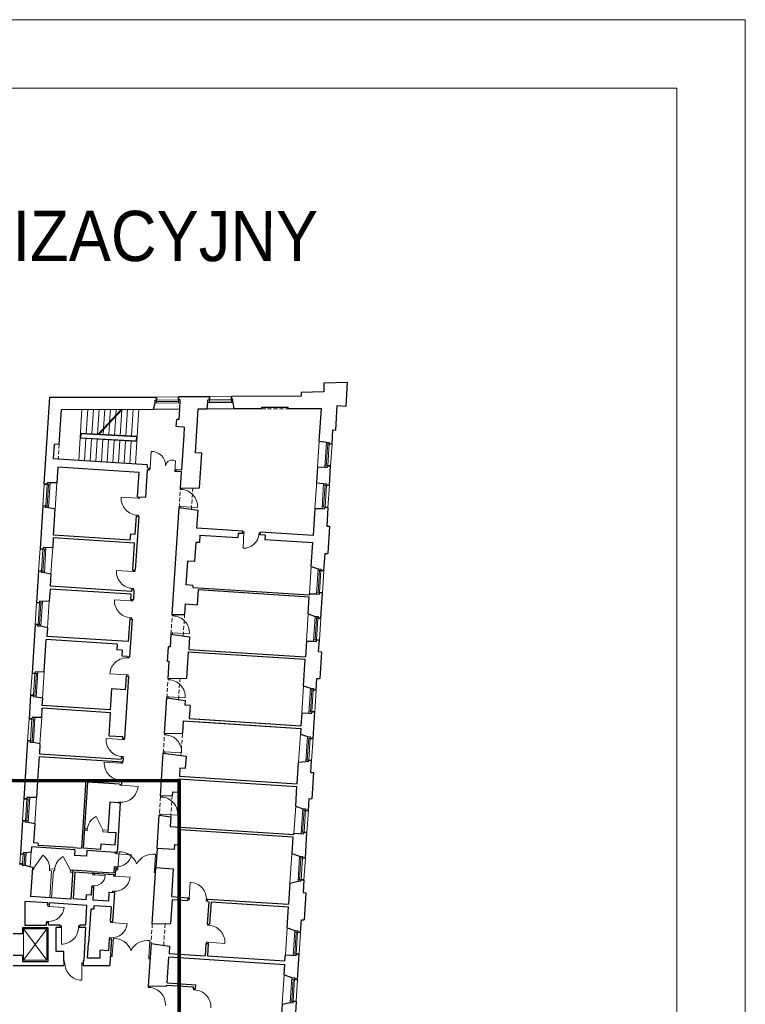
# Model space of a CAD drawing. Header units: centimetres. Extents: x 690840 to 714026, y 27673 to 40762.
# Tile 120 of 162: x 709724 to 709910, y 34511 to 34762. Entities that reach past the tile are written whole.
import ezdxf

# ---------------------------------------------------------------- set-up
doc = ezdxf.new("R2010")
doc.units = ezdxf.units.CM
doc.linetypes.add('DASHED', pattern=[19.05, 12.7, -6.35])
for name, color, linetype, lineweight in [('Drzwi i okna', 51, 'Continuous', 9), ('Opis', 102, 'Continuous', 9), ('Przekrojowa', 253, 'Continuous', 25), ('Ramka', 255, 'Continuous', 9), ('S3_obrys zakresu', 1, 'Continuous', 5), ('Widokowa', 140, 'Continuous', 9)]:
    doc.layers.add(name, color=color, linetype=linetype, lineweight=lineweight)
doc.layers.add('Obrys powierzchni', color=50, linetype='Continuous', lineweight=9, plot=False)
doc.styles.add('ARIELCE', font='arial.ttf', dxfattribs={"width": 0.9})

# ---------------------------------------------------------------- blocks, each defined once
blk = doc.blocks.new('zw$2918')
at = {"layer": 'Drzwi i okna', "color": 0}
for p, q in [((3569.7, -430.1), (3574.6, -344.7)), ((3695.7, -447.3), (3698.8, -392.9)), ((3569.1, -439.1), (3562.6, -438.7)), ((3569.7, -430.1), (3563.1, -429.7)), ((3569.7, -430.1), (3569.1, -439.1)), ((3696.2, -438.3), (3695.7, -447.3)), ((3695.7, -447.3), (3702.3, -447.7)), ((3696.2, -438.3), (3702.8, -438.7)), ((3723.9, -538.3), (3724.4, -531.7)), ((3732.9, -538.9), (3723.9, -538.3)), ((3731.9, -538.8), (3732.4, -531.6)), ((3731.9, -538.8), (3731.9, -538.8)), ((3507.5, -583.5), (3422.1, -578)), ((3506.5, -583.4), (3515.4, -584)), ((3507.9, -576.5), (3507.5, -583.5)), ((3515.4, -584), (3515.9, -576.8)), ((3718.3, -625), (3717.9, -631.5)), ((3727.3, -625.6), (3718.3, -625)), ((3725.9, -632.7), (3726.3, -625.6)), ((3726.3, -625.6), (3811.7, -631)), ((3500.9, -670.1), (3509.9, -670.7)), ((3501.9, -670.2), (3501.5, -676.2)), ((3509.9, -670.7), (3509.5, -676.4)), ((4042.2, -762.9), (4048.6, -763.3)), ((4049.1, -755.3), (4042.6, -754.9)), ((4048.9, -758.8), (4044, -838.7)), ((4048.6, -764.3), (4049.1, -755.3)), ((4125.3, -769), (4125.9, -760)), ((4125.4, -768), (4132, -768.4)), ((4125.9, -760), (4132.5, -760.4)), ((3483.3, -957.6), (3398, -952.1)), ((3483.8, -950.6), (3483.3, -957.6)), ((3491.3, -958.1), (3491.8, -950.9)), ((3482.3, -957.6), (3491.3, -958.1)), ((3476.7, -1044.3), (3485.7, -1044.9)), ((3477.7, -1044.3), (3477.3, -1050.3)), ((3485.7, -1044.9), (3485.3, -1050.6)), ((3473.5, -1107.4), (3388.1, -1101.9)), ((3473.9, -1100.4), (3473.5, -1107.4)), ((3481.4, -1107.9), (3481.9, -1100.7)), ((3472.5, -1107.3), (3481.4, -1107.9)), ((3466.9, -1194), (3475.9, -1194.6)), ((3467.9, -1194.1), (3467.5, -1200.1)), ((3475.9, -1194.6), (3475.5, -1200.3)), ((3682.3, -1184), (3682.7, -1177.4)), ((3691.2, -1184.6), (3682.3, -1184)), ((3690.2, -1184.5), (3690.7, -1177.3)), ((3690.2, -1184.5), (3690.2, -1184.5)), ((3676.7, -1270.7), (3676.3, -1277.2)), ((3685.7, -1271.3), (3676.7, -1270.7)), ((3684.2, -1278.3), (3684.7, -1271.2)), ((3684.7, -1271.2), (3770, -1276.7)), ((3454.2, -1398.8), (3463.2, -1399.3)), ((3455.2, -1398.8), (3455.6, -1392.8)), ((3463.2, -1399.3), (3463.6, -1393.3)), ((3449.9, -1485.6), (3364.5, -1480.3)), ((3448.9, -1485.5), (3457.8, -1486.1)), ((3449.4, -1492.6), (3449.9, -1485.6)), ((3457.8, -1486.1), (3457.4, -1493.1)), ((3661.2, -1510.3), (3661.7, -1503.7)), ((3669.2, -1510.8), (3669.6, -1504.2)), ((3669.6, -1504.2), (3669.6, -1504.2)), ((3670.2, -1510.9), (3661.2, -1510.3)), ((3669.2, -1510.8), (3669.2, -1510.8)), ((3655.6, -1597), (3655.2, -1603.5)), ((3664.6, -1597.6), (3655.6, -1597)), ((3663.2, -1604), (3663.6, -1597.5)), ((3663.6, -1597.5), (3748.9, -1603)), ((3430.5, -1809), (3430.1, -1816)), ((3438.1, -1816.6), (3438.5, -1809.5)), ((3642.9, -1791.7), (3643.5, -1785.1)), ((3651.9, -1792.3), (3642.9, -1791.7)), ((3650.9, -1792.2), (3651.4, -1785)), ((3650.9, -1792.2), (3650.9, -1792.2)), ((3651.3, -1785.6), (3651.3, -1785.6)), ((3430.1, -1816), (3344.8, -1810.6)), ((3429.1, -1816), (3438.1, -1816.6)), ((3423.5, -1902.7), (3432.5, -1903.3)), ((3424.5, -1902.8), (3424.1, -1908.8)), ((3432.5, -1903.3), (3432.1, -1909.3)), ((3637.4, -1878.4), (3637, -1884.9)), ((3646.4, -1879), (3637.4, -1878.4)), ((3644.9, -1886), (3645.4, -1879)), ((3645.4, -1879), (3730.7, -1884.4)), ((3421.3, -1936.7), (3336, -1931.2)), ((3420.3, -1936.7), (3429.3, -1937.3)), ((3421.8, -1929.7), (3421.3, -1936.7)), ((3429.3, -1937.3), (3429.7, -1930.2)), ((3414.7, -2023.4), (3423.7, -2024)), ((3415.1, -2048.8), (3415.3, -2044.5)), ((3424, -2049.4), (3415.1, -2048.8)), ((3415.7, -2023.5), (3415.3, -2029.5)), ((3423.3, -2045.1), (3423, -2049.3)), ((3423, -2049.3), (3508.4, -2054.9)), ((3423.7, -2024), (3423.3, -2030)), ((3622.6, -2109.1), (3623, -2102.5)), ((3631.6, -2109.6), (3622.6, -2109.1)), ((3630.6, -2109.6), (3631, -2103)), ((3630.6, -2109.6), (3630.6, -2109.5)), ((3631, -2103), (3631, -2103)), ((3409.4, -2135.5), (3409.1, -2139.3)), ((3418.4, -2136.1), (3409.4, -2135.5)), ((3417.4, -2136), (3417.1, -2139.9)), ((3617, -2195.8), (3616.6, -2202.3)), ((3626, -2196.4), (3617, -2195.8)), ((3624.6, -2202.8), (3625, -2196.3)), ((3625, -2196.3), (3710.3, -2201.8)), ((3390.5, -2398.4), (3390.9, -2391.8)), ((3399.6, -2399), (3390.6, -2398.4)), ((3395, -2398.7), (3474.8, -2403.8)), ((3399.5, -2399), (3399.9, -2392.4)), ((3405.2, -2473.6), (3411.2, -2388.3)), ((3591.8, -2486.9), (3598, -2401.6)), ((3276.3, -2506.3), (3276.7, -2499.7)), ((3285.3, -2506.8), (3276.3, -2506.3)), ((3276.3, -2506.3), (3340.7, -2510.4)), ((3285.3, -2506.8), (3285.7, -2500.3)), ((3383.1, -2513.1), (3383.5, -2506.6)), ((3392.1, -2513.7), (3383.2, -2513.2)), ((3387.1, -2464.9), (3386.7, -2471.4)), ((3396.1, -2465.5), (3387.1, -2464.9)), ((3387.6, -2513.4), (3467.4, -2518.6)), ((3392.1, -2513.7), (3392.5, -2507.1)), ((3395.7, -2472), (3396.1, -2465.5)), ((3404.7, -2481.6), (3398.2, -2481.2)), ((3398.7, -2473.2), (3405.2, -2473.6)), ((3405.3, -2472.6), (3404.7, -2481.6)), ((3591.8, -2485.9), (3591.2, -2494.9)), ((3591.2, -2494.9), (3597.7, -2495.4)), ((3598.2, -2487.4), (3591.8, -2486.9)), ((3272.7, -2563.1), (3272.2, -2569.5)), ((3281.6, -2563.6), (3272.7, -2563.1)), ((3281.2, -2570.1), (3281.6, -2563.6)), ((3769.9, -2629.7), (3773.5, -2544.3)), ((3378.2, -2589.9), (3377.7, -2596.4)), ((3387.1, -2590.5), (3378.2, -2589.9)), ((3386.7, -2597), (3387.1, -2590.5)), ((3046.8, -2667.4), (3047.3, -2660.8)), ((3055.8, -2667.9), (3056.2, -2661.4)), ((3769.7, -2634.2), (3763.1, -2633.9)), ((3770.1, -2626.3), (3763.5, -2625.9)), ((3770.2, -2625.3), (3769.7, -2634.2)), ((3857, -2629.9), (3856.5, -2638.9)), ((3856.5, -2638.9), (3863, -2639.3)), ((3863.4, -2631.3), (3856.9, -2630.9)), ((3055.9, -2667.9), (3046.9, -2667.4)), ((3051.3, -2667.7), (3131.2, -2672.8)), ((3041.9, -2744.1), (3041.5, -2750.6)), ((3050.9, -2744.7), (3041.9, -2744.1)), ((3050.5, -2751.2), (3050.9, -2744.7)), ((3367.7, -2750.6), (3368.1, -2744.1)), ((3376.7, -2751.2), (3367.7, -2750.6)), ((3372.2, -2750.9), (3452, -2756.1)), ((3376.7, -2751.2), (3377.1, -2744.6)), ((3863.3, -2763.9), (3863.8, -2757.2)), ((3872.3, -2764.5), (3863.3, -2763.9)), ((3871.3, -2764.4), (3871.7, -2757.7)), ((3116.9, -2767.6), (3110.4, -2767.5)), ((3110.4, -2775.5), (3116.9, -2775.6)), ((3116.9, -2775.6), (3116.7, -2861.1)), ((3116.9, -2776.6), (3116.9, -2767.6)), ((3203.8, -2776.7), (3203.8, -2767.7)), ((3203.8, -2767.7), (3210.4, -2767.7)), ((3203.8, -2775.7), (3210.4, -2775.7)), ((3362.7, -2827.4), (3362.3, -2833.9)), ((3371.7, -2828), (3362.7, -2827.4)), ((3371.3, -2834.5), (3371.7, -2828)), ((3376.8, -2915.7), (3382.7, -2830.4)), ((3563.4, -2927.7), (3569, -2842.4)), ((3857.8, -2850.7), (3857.4, -2857.1)), ((3866.8, -2851.2), (3857.8, -2850.7)), ((3865.3, -2857.6), (3865.7, -2851.2)), ((3865.7, -2851.2), (3951.1, -2856.6)), ((3370.2, -2915.3), (3376.7, -2915.7)), ((3376.8, -2914.7), (3376.2, -2923.6)), ((3134.3, -2954.4), (3128.8, -2954.3)), ((3134.2, -2962.4), (3128.8, -2962.3)), ((3134.2, -2963.4), (3134.3, -2954.4)), ((3221.2, -2959.2), (3220.4, -3044.7)), ((3221.1, -2964.2), (3221.2, -2955.2)), ((3221.2, -2955.2), (3227.9, -2955.2)), ((3227.4, -2963.2), (3221.2, -2963.2)), ((3376.2, -2923.6), (3369.7, -2923.2)), ((3563.4, -2926.7), (3562.8, -2935.7)), ((3562.8, -2935.7), (3569.3, -2936.1)), ((3569.9, -2928.2), (3563.4, -2927.7)), ((3559.9, -3081.2), (3560.3, -3074.6)), ((3568.8, -3081.8), (3559.9, -3081.2)), ((3567.8, -3081.8), (3568.3, -3075.1)), ((3792, -3093.7), (3792.4, -3087)), ((3800.9, -3094.3), (3792, -3093.7)), ((3800, -3094.2), (3800.4, -3087.5))]:
    blk.add_line(p, q, dxfattribs=at)
at = {"layer": 'Drzwi i okna', "color": 0, "ltscale": 1.6}
for p, q in [((3329.2, -2277.6), (3294.8, -2209.1)), ((2976.8, -2470.3), (3022.7, -2406.9)), ((3163, -2482.3), (3125.6, -2413.6))]:
    blk.add_line(p, q, dxfattribs=at)
for centre, radius, start, end in [((3576.9, -416.8), 72.1, 359.2141, 91.852), ((3682.4, -422.3), 33.7, 60.7354, 172.2871), ((3725.1, -625.3), 86.7, 356.2036, 87.8142), ((3508.7, -583.7), 86.7, 176.193, 267.8036), ((3484.5, -957.9), 86.7, 176.193, 267.8036), ((3474.7, -1107.6), 86.7, 176.193, 267.8036), ((3683.4, -1271), 86.7, 356.2036, 87.8142), ((3451.1, -1485.5), 86.7, 84.979, 176.5896), ((3662.4, -1597.3), 86.7, 356.2036, 87.8142), ((3644.1, -1878.7), 86.7, 356.2036, 87.8142), ((3431.3, -1816.3), 86.7, 176.193, 267.8036), ((3422.5, -1937), 86.7, 176.193, 267.8036), ((3421.8, -2049.4), 86.7, 264.7676, 356.3783), ((3623.8, -2196), 86.7, 356.2036, 87.8142), ((3326.4, -2279.7), 77.4, 114.1138, 177.9529), ((2975.9, -2472.7), 80.7, 354.5264, 54.6033), ((3399, -2388.1), 77.4, 264.5446, 348.3084), ((3410.9, -2483.8), 95.4, 20.051, 89.8558), ((3584.7, -2496.1), 95.4, 81.999, 151.8038), ((3163.5, -2484.8), 80.7, 117.9982, 178.0752), ((3283.1, -2505.9), 57.8, 264.0905, 355.5263), ((3770.1, -2631), 86.7, 356.1135, 87.7241), ((3864.5, -2850.9), 86.7, 356.2036, 87.8142), ((3117.1, -2774.3), 86.7, 269.771, 1.3816), ((3382.5, -2925.8), 95.4, 20.4286, 90.2334), ((3556.3, -2937), 95.4, 82.3767, 152.1814), ((3221, -2957.9), 86.7, 177.9873, 269.5979), ((3561, -3168.2), 86.7, 356.2036, 87.8142), ((3793.2, -3180.7), 86.7, 356.2036, 87.8142)]:
    blk.add_arc(centre, radius, start, end, dxfattribs=at)
at = {"layer": 'Drzwi i okna', "color": 0}
for centre, radius, start, end in [((3505.8, -661.7), 78.2, 84.6681, 87.9667), ((4047.9, -761), 77.8, 267.1102, 356.4843), ((4126.8, -764.7), 78.2, 174.843, 178.1416), ((3481.7, -1035.8), 78.2, 84.6681, 87.9667), ((3471.9, -1185.6), 78.2, 84.6681, 87.9667), ((3458.1, -1407.8), 78.2, 264.816, 268.1145), ((3428.5, -1894.2), 78.2, 84.6681, 87.9667), ((3419.7, -2014.9), 78.2, 84.6681, 87.9667), ((3414.5, -2127.1), 78.2, 84.6046, 87.9032), ((3482.9, -2482.5), 78.2, 174.3635, 177.6621), ((3513.6, -2484.6), 78.2, 354.1927, 357.4913), ((3283.2, -2485.4), 78.2, 264.6739, 267.9724), ((3389.8, -2512.7), 77.8, 266.3349, 355.7089), ((3388.7, -2512.3), 78.2, 264.6779, 267.9764), ((3778.7, -2630.1), 78.2, 355.2588, 358.5574), ((3053.6, -2667), 77.8, 266.3349, 355.7089), ((3052.5, -2666.5), 78.2, 264.6779, 267.9764), ((3374.4, -2750.2), 77.8, 266.3349, 355.7089), ((3195, -2772.3), 78.2, 178.2461, 181.5447), ((3373.3, -2749.8), 78.2, 264.6779, 267.9764), ((3143.1, -2959), 78.2, 357.8242, 1.1228), ((3454.5, -2924), 78.2, 174.7412, 178.0397), ((3485.2, -2926), 78.2, 354.5703, 357.8689)]:
    blk.add_arc(centre, radius, start, end, dxfattribs=at)
at = {"layer": 'Przekrojowa', "color": 0, "ltscale": 1.6}
for p, q in [((4577.8, 6.7), (4456.8, 3.7)), ((4456.8, 3.7), (4456.8, -41.3)), ((4570.1, -113.3), (4577.8, 6.7)), ((4456.8, -41.3), (4340.8, -44.1)), ((4340.8, -44.1), (4340.8, -62.1)), ((3029.2, -511.4), (3057.8, -68.3)), ((3057.8, -68.3), (3602.8, -67.7)), ((3587.4, -129.3), (3595.3, -97.5)), ((3872.8, -65.6), (3714.8, -66.8)), ((3861.6, -127.2), (3865.2, -95.4)), ((4340.8, -62.1), (3984.8, -64.7)), ((3999.3, -127.1), (3993.3, -94.3)), ((3105.4, -308.9), (3116.9, -130)), ((3116.9, -130), (3587.4, -129.3)), ((3718.4, -181.8), (3721.8, -129.5)), ((3801.1, -351.3), (3815.6, -127.2)), ((3815.6, -127.2), (3861.6, -127.2)), ((4139.3, -127), (3999.3, -127.1)), ((4139.3, -118.9), (4274.3, -118.8)), ((4139.3, -127), (4139.3, -118.9)), ((4274.3, -126.9), (4274.3, -118.8)), ((4443.9, -126.8), (4274.3, -126.9)), ((4433.2, -292.7), (4443.9, -126.8)), ((4517.1, -236.2), (4525.2, -110.4)), ((4525.2, -110.4), (4570.1, -113.3)), ((3703, -217.9), (3705.4, -181)), ((3718.4, -181.8), (3705.4, -181)), ((3716, -218.7), (3703, -217.9)), ((3744.4, -220.6), (3716, -218.7)), ((3744.4, -220.6), (3741.8, -260.9)), ((4498.5, -307.1), (4503.1, -235.3)), ((4503.1, -235.3), (4517.1, -236.2)), ((3741.8, -260.9), (3730.3, -440.5)), ((4433.2, -292.7), (4469.3, -297.5)), ((3080.4, -307.2), (3075.6, -382.1)), ((3105.4, -308.9), (3080.4, -307.2)), ((3833.1, -353.4), (3801.1, -351.3)), ((3100.5, -383.7), (3075.6, -382.1)), ((3556.6, -413.2), (3100.5, -383.7)), ((3821.6, -530.6), (3833.1, -353.4)), ((3099, -424.8), (3093.8, -504.8)), ((3514.1, -451.6), (3099, -424.8)), ((3506, -576.3), (3514.1, -451.6)), ((3555, -438.2), (3546, -578.9)), ((3555, -438.2), (3562.6, -438.7)), ((3555.6, -429.2), (3556.6, -413.2)), ((3555.6, -429.2), (3563.1, -429.7)), ((3562.6, -438.7), (3563.1, -429.7)), ((3702.3, -447.7), (3702.8, -438.7)), ((3729.7, -449.5), (3702.3, -447.7)), ((3730.3, -440.5), (3702.8, -438.7)), ((3724.4, -531.7), (3729.7, -449.5)), ((4424.8, -424.2), (4419.6, -504.3)), ((4424.8, -424), (4461.1, -424.7)), ((4484.8, -518.7), (4491.3, -418.9)), ((3093.8, -504.8), (3059.4, -505.5)), ((3724.4, -531.7), (3821.6, -530.6)), ((4419.6, -504.3), (4455.6, -509)), ((3506, -576.3), (3546, -578.9)), ((3022, -623.1), (3007.9, -842.7)), ((3085.1, -640), (3051.2, -632.8)), ((3076.5, -772.1), (3085.1, -640)), ((3682.7, -1177.4), (3717.9, -631.5)), ((3717.9, -631.5), (3814.2, -645.2)), ((3808.4, -736.6), (3814.2, -645.2)), ((4411.1, -635.7), (4402.1, -774.6)), ((4411.1, -635.5), (4447.4, -636.3)), ((4477.6, -630.5), (4471.4, -726.3)), ((3493.7, -766.9), (3499.6, -676.1)), ((3511.6, -676.9), (3493.9, -951.3)), ((3499.6, -676.1), (3511.6, -676.9)), ((4042.9, -751.6), (3808.4, -736.6)), ((4042, -764.6), (4042.9, -751.6)), ((4471.4, -726.3), (4485.4, -727.2)), ((4485.4, -727.2), (4476.4, -866.3)), ((3075.6, -786), (3072.4, -836.1)), ((3490.8, -812.8), (3075.6, -786)), ((3468.7, -797.4), (3076.5, -772.1)), ((3468.7, -797.4), (3470.8, -765.5)), ((3470.8, -765.5), (3493.7, -766.9)), ((3824.1, -772.7), (3821.6, -810.6)), ((3824.1, -772.7), (4017.7, -785.1)), ((4019.1, -763.1), (4017.7, -785.1)), ((4042, -764.6), (4019.1, -763.1)), ((4131.9, -770.3), (4132.7, -757.4)), ((4156.8, -771.9), (4131.9, -770.3)), ((4156.8, -771.9), (4131.9, -770.3)), ((4402.1, -774.6), (4132.7, -757.4)), ((4156.8, -771.9), (4155.4, -793.9)), ((4155.4, -793.9), (4399.9, -809.5)), ((3072.4, -836.1), (3038.1, -836.8)), ((3481.9, -950.6), (3490.8, -812.8)), ((3802.7, -809.4), (3796.4, -907.2)), ((3821.6, -810.6), (3802.7, -809.4)), ((4392, -931.6), (4399.9, -809.5)), ((3760.4, -904.9), (3752.6, -1026.6)), ((3796.4, -907.2), (3760.4, -904.9)), ((4456.7, -954.2), (4462.5, -865.4)), ((4462.5, -865.4), (4476.4, -866.3)), ((3000.7, -954.5), (2990.2, -1116.1)), ((3481.9, -950.6), (3493.9, -951.3)), ((4392, -931.6), (4427.5, -944.6)), ((3063.7, -971.3), (3029.9, -964.1)), ((3063.7, -971.3), (3059.7, -1033.5)), ((3058.8, -1047.5), (3054.8, -1109.5)), ((3473.9, -1074.3), (3058.8, -1047.5)), ((3474.8, -1060.3), (3059.7, -1033.5)), ((3475.5, -1050.3), (3474.8, -1060.3)), ((3475.5, -1050.3), (3487.4, -1051.1)), ((3487.4, -1051.1), (3484.2, -1101)), ((3788.5, -1028.9), (3752.6, -1026.6)), ((3788.5, -1028.9), (3787.9, -1038.9)), ((3787.9, -1038.9), (4382.6, -1077)), ((3811.2, -1127.4), (3816.2, -1050.6)), ((3816.2, -1050.6), (4382, -1087.1)), ((3816.2, -1050.6), (4382, -1087.1)), ((3841.1, -1052.2), (4382, -1087.1)), ((3841.1, -1052.2), (4382, -1087.1)), ((3472.2, -1100.2), (3473.9, -1074.3)), ((3472.2, -1100.2), (3484.2, -1101)), ((4376.4, -1174.1), (4382, -1087.1)), ((4382.6, -1077), (4383, -1071.3)), ((4383, -1071.1), (4419.3, -1071.8)), ((4441.1, -1196.7), (4449.5, -1066)), ((3054.8, -1109.5), (3020.4, -1110.3)), ((3749.3, -1123.4), (3745.9, -1176.6)), ((3749.3, -1123.4), (3811.2, -1127.4)), ((3465.8, -1200), (3458.3, -1315.8)), ((3477.8, -1200.8), (3465.4, -1393.4)), ((3465.8, -1200), (3477.8, -1200.8)), ((3682.7, -1177.4), (3745.9, -1176.6)), ((4376.4, -1174.1), (4411.9, -1187.1)), ((2983, -1227.9), (2966.9, -1477.4)), ((3046.1, -1244.7), (3012.2, -1237.6)), ((3046.1, -1244.7), (3043.2, -1289)), ((3028.5, -1470.8), (3039.3, -1304.8)), ((3401.4, -1328.2), (3039.3, -1304.8)), ((3458.3, -1315.8), (3043.2, -1289)), ((3676.3, -1277.2), (3672, -1343)), ((3676.3, -1277.2), (3771.6, -1290.7)), ((3771.6, -1290.7), (3767.4, -1356)), ((3401.4, -1328.2), (3399.5, -1358.1)), ((3658.2, -1417.3), (3663, -1342.5)), ((3672, -1343), (3663, -1342.5)), ((3767.4, -1356), (4362.2, -1394.4)), ((4367.4, -1313.8), (4362.2, -1394.4)), ((4367.4, -1313.6), (4403.7, -1314.3)), ((4430.1, -1366.4), (4433.9, -1308.5)), ((3427.4, -1359.9), (3399.5, -1358.1)), ((3427.4, -1359.9), (3425.5, -1389.8)), ((3453.4, -1391.6), (3425.5, -1389.8)), ((3453.4, -1392.6), (3453.4, -1391.6)), ((3453.4, -1392.6), (3465.4, -1393.4)), ((3764.6, -1367.5), (3755.9, -1502.6)), ((3764.6, -1367.5), (4361.4, -1406)), ((3820.5, -1371.1), (4361.4, -1406)), ((4352.7, -1540.8), (4361.4, -1406)), ((4430.1, -1366.4), (4444.1, -1367.3)), ((4444.1, -1367.3), (4435.3, -1504.5)), ((3667.2, -1417.9), (3658.2, -1417.3)), ((3661.7, -1503.7), (3667.2, -1417.9)), ((3028.5, -1470.8), (2997.1, -1471.5)), ((3458.9, -1493.2), (3438.5, -1809.5)), ((3446.9, -1492.4), (3442.4, -1562.3)), ((3446.9, -1492.4), (3458.9, -1493.2)), ((3661.7, -1503.7), (3755.9, -1502.6)), ((4417.4, -1563.4), (4421.3, -1503.6)), ((4421.3, -1503.6), (4435.3, -1504.5)), ((3372.6, -1557.8), (3365.7, -1664.6)), ((3442.4, -1562.3), (3372.6, -1557.8)), ((4352.7, -1540.8), (4388.2, -1553.8)), ((2959.7, -1589.1), (2951.9, -1709.9)), ((3019.8, -1605.3), (2988.9, -1598.8)), ((3019.8, -1605.3), (3017.4, -1642.1)), ((3643.5, -1785.1), (3655.2, -1603.5)), ((3655.2, -1603.5), (3748.6, -1616.7)), ((3016.5, -1703.3), (3019.5, -1656.2)), ((3365.7, -1664.6), (3017.4, -1642.1)), ((3367.8, -1678.7), (3019.5, -1656.2)), ((3748.6, -1616.7), (3747, -1640.5)), ((3774, -1642.2), (3747, -1640.5)), ((3774, -1642.2), (3769.7, -1708.5)), ((3016.5, -1703.3), (2982.1, -1704)), ((3360.1, -1798.2), (3367.8, -1678.7)), ((3769.7, -1708.5), (4339.5, -1745.3)), ((3769.7, -1708.5), (4339.5, -1745.3)), ((4343.7, -1680.4), (4339.5, -1745.3)), ((4343.7, -1680.3), (4380, -1681)), ((4401.5, -1809.9), (4410.2, -1675.2)), ((3738.9, -1720.1), (3734.8, -1784)), ((3738.9, -1720.1), (4338.6, -1758.9)), ((3797.8, -1723.9), (4338.6, -1758.9)), ((3798.6, -1710.4), (4339.5, -1745.3)), ((3798.6, -1710.4), (4339.5, -1745.3)), ((4338.6, -1758.9), (4336.8, -1788.2)), ((3429.9, -1802.7), (3360.1, -1798.2)), ((3429.5, -1809), (3429.9, -1802.7)), ((3429.5, -1809), (3438.5, -1809.5)), ((3643.4, -1785.1), (3734.8, -1784)), ((4336.8, -1788.2), (4372.3, -1801.2)), ((2944.7, -1821.6), (2925.6, -2118)), ((3007.7, -1838.5), (2973.9, -1831.3)), ((3007.7, -1838.5), (3004.5, -1888.8)), ((3003.6, -1902.7), (2997.4, -1998.2)), ((3003.6, -1902.7), (3430.7, -1930.3)), ((3004.5, -1888.8), (3422.6, -1915.7)), ((3422.6, -1915.7), (3423.1, -1908.8)), ((3423.1, -1908.8), (3432.1, -1909.3)), ((3432.1, -1909.3), (3430.7, -1930.3)), ((3623, -2102.5), (3637, -1884.9)), ((3637, -1884.9), (3753.3, -1901.4)), ((3753.3, -1901.4), (3749.2, -1964.3)), ((4320.4, -2041.7), (4327.5, -1931.1)), ((4327.5, -1931.1), (4364.1, -1928.5)), ((4378.8, -1929.5), (4364.1, -1928.5)), ((4390.3, -1983.6), (4394.2, -1922.7)), ((2934.4, -1981.3), (2925.6, -2118)), ((2997.4, -1998.2), (2990.1, -2111.4)), ((3722.3, -1962.5), (3719.6, -2002.9)), ((3719.6, -2002.9), (4320.4, -2041.7)), ((3749.2, -1964.3), (3722.3, -1962.5)), ((4390.3, -1983.6), (4404.3, -1984.5)), ((4404.3, -1984.5), (4395.6, -2118.6)), ((3242.4, -2022.4), (3219.9, -2370.6)), ((3250.6, -2033.9), (3228.7, -2371.2)), ((3415, -2033.5), (3242.4, -2022.4)), ((3414.3, -2044.5), (3250.6, -2033.9)), ((3414.3, -2044.5), (3423.3, -2045.1)), ((3415.2, -2029.5), (3415, -2033.5)), ((3415.2, -2029.5), (3424.3, -2030.1)), ((3424.3, -2030.1), (3423.3, -2045.1)), ((3715.8, -2016.3), (3711.4, -2084.1)), ((3715.8, -2016.3), (4319.5, -2055.2)), ((4313, -2155.9), (4319.5, -2055.2)), ((2990.1, -2111.4), (2955.8, -2112.2)), ((3623, -2102.5), (3682.2, -2101.8)), ((3683.4, -2082.3), (3682.2, -2101.8)), ((3683.4, -2082.3), (3711.4, -2084.1)), ((3364.3, -2136.4), (3354.5, -2288.2)), ((3408.1, -2139.3), (3364.3, -2136.4)), ((3417.1, -2139.9), (3400.8, -2392.4)), ((3408.1, -2139.3), (3417.2, -2139.9)), ((4313, -2155.9), (4348.5, -2168.9)), ((4377.7, -2178.6), (4381.7, -2117.7)), ((4381.7, -2117.7), (4395.6, -2118.6)), ((3605.8, -2369.9), (3616.6, -2202.3)), ((3616.6, -2202.3), (3675.2, -2210.6)), ((3675.2, -2210.6), (3672, -2260)), ((2918.4, -2229.8), (2907.4, -2399.4)), ((2981.4, -2246.6), (2947.6, -2239.5)), ((2981.4, -2246.6), (2975.2, -2342.8)), ((3672, -2260), (4303.7, -2300.7)), ((3354.5, -2288.2), (3396.2, -2290.9)), ((3392.2, -2352.8), (3396.2, -2290.9)), ((3718.1, -2353.1), (3723.1, -2275.3)), ((3723.1, -2275.3), (4298.9, -2312.4)), ((4298.9, -2312.4), (4293.5, -2397)), ((4304.1, -2293.9), (4303.7, -2300.7)), ((4362.1, -2421.1), (4370.5, -2290.4)), ((2998.2, -2344.3), (2975.2, -2342.8)), ((2998.2, -2344.3), (2997.4, -2356.3)), ((3177.2, -2367.9), (2997.4, -2356.3)), ((3317.6, -2348), (3315.7, -2376.8)), ((3317.6, -2348), (3392.2, -2352.8)), ((3694.6, -2375.6), (3696.1, -2351.7)), ((3696.1, -2351.7), (3718.1, -2353.1)), ((2963.1, -2390.5), (2937.6, -2393.6)), ((2964.8, -2364.3), (2963.1, -2390.5)), ((3186.3, -2378.6), (2964.8, -2364.3)), ((3177.2, -2367.9), (3219.9, -2370.6)), ((3186.3, -2378.6), (3184.4, -2407.5)), ((3244.3, -2411.4), (3184.4, -2407.5)), ((3315.7, -2376.8), (3228.7, -2371.2)), ((3246.1, -2382.5), (3244.3, -2411.4)), ((3391.8, -2391.9), (3246.1, -2382.5)), ((3400.8, -2392.4), (3391.8, -2391.9)), ((3605.8, -2369.9), (3694.6, -2375.6)), ((4293.5, -2397), (4332.9, -2411.4)), ((2904.2, -2449.8), (2903.8, -2455.3)), ((2968.8, -2468.8), (2932.2, -2459.4)), ((2968.8, -2468.8), (2959.2, -2617.5)), ((3174.5, -2483.1), (3165, -2630.7)), ((3270.3, -2489.2), (3174.5, -2483.1)), ((3184.9, -2493.7), (3176.2, -2629.5)), ((3275.7, -2499.6), (3184.9, -2493.7)), ((3270.3, -2489.2), (3385.1, -2496.6)), ((3285.7, -2500.3), (3275.7, -2499.6)), ((3381.5, -2506.4), (3285.7, -2500.3)), ((3381.5, -2506.4), (3393.4, -2507.2)), ((3386.7, -2471.4), (3385.1, -2496.6)), ((3386.7, -2471.4), (3398.8, -2472.2)), ((3393.4, -2507.2), (3395.1, -2481)), ((3395.1, -2481), (3398.2, -2481.2)), ((3398.2, -2481.2), (3398.8, -2472.2)), ((3580.8, -2757.1), (3599.3, -2469.7)), ((3599.3, -2469.7), (3688.2, -2475.4)), ((3688.2, -2475.4), (3678.9, -2618.1)), ((4283.7, -2548.6), (4276.7, -2656.7)), ((4283.7, -2548.6), (4324.7, -2538.7)), ((4339.5, -2539.7), (4324.7, -2538.7)), ((4354.9, -2532.9), (4350.7, -2597.7)), ((3243.6, -2608.8), (3242, -2633.7)), ((3268.6, -2610.4), (3243.6, -2608.8)), ((3271.2, -2569.5), (3268.6, -2610.4)), ((3281.2, -2570.1), (3271.2, -2569.5)), ((3281.2, -2570.1), (3277, -2636)), ((3359.8, -2595.2), (3356.8, -2641.1)), ((3359.8, -2595.2), (3387.6, -2597)), ((3387.6, -2597), (3378.1, -2744.7)), ((4350.7, -2597.7), (4364.7, -2598.6)), ((4364.7, -2598.6), (4355.8, -2736.8)), ((3046.9, -2649.8), (2930.1, -2642.2)), ((2930.1, -2642.2), (2930.1, -2763.2)), ((3165, -2630.7), (2959.2, -2617.5)), ((3046.3, -2660.7), (3046.9, -2649.8)), ((3056.2, -2661.4), (3046.3, -2660.7)), ((3056.2, -2661.4), (3056.8, -2650.4)), ((3247.5, -2662.7), (3056.8, -2650.4)), ((3242, -2633.7), (3176.2, -2629.5)), ((3241.8, -2763.5), (3247.5, -2662.7)), ((3356.8, -2641.1), (3277, -2636)), ((3283.1, -2664.4), (3281.9, -2682.4)), ((3370.9, -2670.1), (3283.1, -2664.4)), ((3676.1, -2756), (3684.1, -2632.1)), ((3678.9, -2618.1), (3763.8, -2623.6)), ((3684.1, -2632.1), (3762.9, -2637.2)), ((3762.9, -2637.2), (3763.8, -2623.6)), ((3868.7, -2644), (3861.4, -2757.1)), ((3862.8, -2643.6), (3863.6, -2630.1)), ((3862.8, -2643.6), (3868.7, -2644)), ((3863.6, -2630.1), (4276.7, -2656.7)), ((3880.7, -2644.8), (3873.4, -2757.9)), ((3880.7, -2644.8), (4275.8, -2670.3)), ((3267, -2681.4), (3255.7, -2856.1)), ((3281.9, -2682.4), (3267, -2681.4)), ((3370.9, -2670.1), (3366.3, -2743.9)), ((4269, -2776.7), (4275.8, -2670.3)), ((2930.1, -2763.2), (3040.5, -2763.2)), ((3040.5, -2763.2), (3040.8, -2758.7)), ((3040.8, -2758.7), (3041.2, -2750.4)), ((3051.2, -2751), (3041.2, -2750.4)), ((3050.5, -2763.5), (3050.7, -2759.3)), ((3090.8, -2763.5), (3050.5, -2763.5)), ((3050.7, -2759.3), (3051.2, -2751)), ((3110.4, -2763.5), (3090.8, -2763.5)), ((3110.4, -2775.5), (3110.4, -2763.5)), ((3241.8, -2763.5), (3210.4, -2763.5)), ((3210.4, -2775.5), (3210.4, -2763.5)), ((3366.3, -2743.9), (3378.1, -2744.7)), ((3580.8, -2757.1), (3676.1, -2756)), ((3861.4, -2757.1), (3873.4, -2757.9)), ((4337.6, -2800.8), (4341.8, -2735.9)), ((4341.8, -2735.9), (4355.8, -2736.8)), ((2918.9, -2808.1), (2870.9, -2808.1)), ((3048.6, -2777), (2918.9, -2777)), ((2918.9, -2777), (2918.9, -2808.1)), ((3048.6, -2949.8), (3048.6, -2777)), ((3090.8, -2897.5), (3090.8, -2775.5)), ((3110.4, -2775.5), (3090.8, -2775.5)), ((3241.8, -2775.5), (3210.4, -2775.5)), ((3232.4, -2943.5), (3241.8, -2775.5)), ((4269, -2776.7), (4308.4, -2791.1)), ((3250.8, -2931.7), (3255.7, -2856.1)), ((3360.5, -2833.8), (3356.7, -2894.6)), ((3360.5, -2833.8), (3356.7, -2894.6)), ((3360.5, -2833.8), (3372.3, -2834.5)), ((3372.3, -2834.5), (3367.4, -2911.1)), ((3574.4, -2856.9), (3566.8, -2974.4)), ((3574.4, -2856.9), (3668.7, -2870.3)), ((3854.9, -2857), (3850.9, -2919.8)), ((3854.9, -2857), (3866.9, -2857.7)), ((3866.9, -2857.7), (3862.9, -2920.6)), ((3128.8, -2897.5), (3090.8, -2897.5)), ((3128.8, -2947.5), (3128.8, -2897.5)), ((3315.6, -2931.7), (3315.6, -2892)), ((3356.7, -2894.6), (3315.6, -2892)), ((3367.4, -2911.1), (3370.5, -2911.3)), ((3369.7, -2923.2), (3370.5, -2911.3)), ((3668.7, -2870.3), (3666.3, -2907.9)), ((3666.3, -2907.9), (3850.9, -2919.8)), ((4258, -2946.1), (4260, -2915.8)), ((4322.1, -3041.3), (4330.4, -2912.5)), ((2918.9, -2919.1), (2870.9, -2919.1)), ((2918.9, -2919.1), (2918.9, -2949.8)), ((2918.9, -2949.8), (3048.6, -2949.8)), ((3128.8, -2943.5), (3128.8, -2969.1)), ((3227.4, -2943.5), (3227.4, -2969.1)), ((3227.4, -2943.5), (3232.4, -2943.5)), ((3315.6, -2931.7), (3250.8, -2931.7)), ((3366.6, -2923), (3363.6, -2969.1)), ((3366.6, -2923), (3369.7, -2923.2)), ((3366.6, -2923), (3369.7, -2923.2)), ((3656.5, -3058.7), (3665.1, -2925.5)), ((3665.1, -2925.5), (4256.9, -2963.7)), ((3862.9, -2920.6), (4258, -2946.1)), ((4253.5, -3017.2), (4256.9, -2963.7)), ((2870.9, -2969.1), (3128.8, -2969.1)), ((3227.4, -2969.1), (3363.6, -2969.1)), ((3566.8, -2974.4), (3560.3, -3074.7)), ((3656.5, -3058.7), (3803.2, -3068.2)), ((4253.5, -3017.2), (4292.9, -3031.6)), ((3560.3, -3074.7), (3655.6, -3073.5)), ((3655.6, -3073.5), (3655.8, -3070.7)), ((3655.8, -3070.7), (3790.4, -3079.4)), ((3790, -3087), (3790.4, -3079.4)), ((3790, -3087), (3801.9, -3087.8)), ((3801.9, -3087.8), (3803.2, -3068.2)), ((4243.8, -3167.5), (4284.7, -3158.9)), ((4314.9, -3153), (4309.4, -3237.8)), ((4243.8, -3167.5), (4237.3, -3269.1))]:
    blk.add_line(p, q, dxfattribs=at)
at = {"layer": 'Przekrojowa', "color": 0}
for p, q in [((3595.2, -82.7), (3603, -82.6)), ((3595.3, -97.5), (3595.2, -82.7)), ((3603, -82.6), (3602.8, -67.7)), ((3602.8, -67.7), (3603, -82.6)), ((3714.9, -81.8), (3714.8, -66.8)), ((3714.8, -66.8), (3714.9, -81.8)), ((3722.7, -81.7), (3714.9, -81.8)), ((3721.8, -129.6), (3722.7, -81.7)), ((3865.2, -95.4), (3865.1, -80.6)), ((3865.1, -80.6), (3872.9, -80.6)), ((3872.9, -80.6), (3872.8, -65.6)), ((3872.8, -65.6), (3872.9, -80.6)), ((3984.9, -79.7), (3984.8, -64.7)), ((3984.8, -64.7), (3984.9, -79.7)), ((3992.7, -79.7), (3984.9, -79.7)), ((3992.8, -94.5), (3992.7, -79.7)), ((4469.3, -297.5), (4484.1, -298.4)), ((4484.1, -298.4), (4483.6, -306.2)), ((4483.6, -306.2), (4498.5, -307.1)), ((4498.5, -307.1), (4483.6, -306.2)), ((4461.1, -424.7), (4475.8, -425.7)), ((4475.8, -425.7), (4476.3, -417.9)), ((4476.3, -417.9), (4491.3, -418.9)), ((4491.3, -418.9), (4476.3, -417.9)), ((3044.2, -512.3), (3029.2, -511.4)), ((3029.2, -511.4), (3044.2, -512.3)), ((3044.7, -504.6), (3044.2, -512.3)), ((3059.4, -505.5), (3044.7, -504.6)), ((4455.6, -509), (4470.4, -510)), ((4470.4, -510), (4469.9, -517.7)), ((4469.9, -517.7), (4484.8, -518.7)), ((4484.8, -518.7), (4469.9, -517.7)), ((3037, -624.1), (3022, -623.1)), ((3022, -623.1), (3037, -624.1)), ((3036.5, -631.9), (3037, -624.1)), ((3051.2, -632.8), (3036.5, -631.9)), ((4447.4, -636.3), (4462.2, -637.3)), ((4462.2, -637.3), (4462.7, -629.5)), ((4462.7, -629.5), (4477.6, -630.5)), ((4477.6, -630.5), (4462.7, -629.5)), ((3022.8, -843.6), (3007.9, -842.7)), ((3007.9, -842.7), (3022.8, -843.6)), ((3023.3, -835.9), (3022.8, -843.6)), ((3038.1, -836.8), (3023.3, -835.9)), ((3015.6, -955.4), (3000.7, -954.5)), ((3000.7, -954.5), (3015.6, -955.4)), ((4427.5, -944.6), (4442.3, -945.5)), ((4442.3, -945.5), (4441.8, -953.3)), ((4441.8, -953.3), (4456.7, -954.2)), ((4456.7, -954.2), (4441.8, -953.3)), ((3015.1, -963.2), (3015.6, -955.4)), ((3029.9, -964.1), (3015.1, -963.2)), ((4419.3, -1071.8), (4434.1, -1072.8)), ((4434.1, -1072.8), (4434.6, -1065)), ((4434.6, -1065), (4449.5, -1066)), ((4449.5, -1066), (4434.6, -1065)), ((3005.2, -1117.1), (2990.2, -1116.1)), ((2990.2, -1116.1), (3005.2, -1117.1)), ((3005.7, -1109.3), (3005.2, -1117.1)), ((3020.4, -1110.3), (3005.7, -1109.3)), ((4411.9, -1187.1), (4426.7, -1188)), ((4426.7, -1188), (4426.2, -1195.8)), ((4426.2, -1195.8), (4441.1, -1196.7)), ((4441.1, -1196.7), (4426.2, -1195.8)), ((2997.9, -1228.8), (2983, -1227.9)), ((2983, -1227.9), (2997.9, -1228.8)), ((2997.4, -1236.6), (2997.9, -1228.8)), ((3012.2, -1237.6), (2997.4, -1236.6)), ((4403.7, -1314.3), (4418.4, -1315.3)), ((4418.4, -1315.3), (4418.9, -1307.5)), ((4418.9, -1307.5), (4433.9, -1308.5)), ((4433.9, -1308.5), (4418.9, -1307.5)), ((2981.8, -1478.3), (2966.9, -1477.4)), ((2966.9, -1477.4), (2981.8, -1478.3)), ((2982.3, -1470.6), (2981.8, -1478.3)), ((2997.1, -1471.5), (2982.3, -1470.6)), ((4388.2, -1553.8), (4403, -1554.7)), ((4403, -1554.7), (4402.5, -1562.5)), ((2974.6, -1590.1), (2959.7, -1589.1)), ((2959.7, -1589.1), (2974.6, -1590.1)), ((2974.1, -1597.8), (2974.6, -1590.1)), ((2988.9, -1598.8), (2974.1, -1597.8)), ((4402.5, -1562.5), (4417.4, -1563.4)), ((4417.4, -1563.4), (4402.5, -1562.5)), ((2967.3, -1703.1), (2966.8, -1710.8)), ((2982.1, -1704), (2967.3, -1703.1)), ((4380, -1681), (4394.8, -1682)), ((4394.8, -1682), (4395.3, -1674.2)), ((4395.3, -1674.2), (4410.2, -1675.2)), ((4410.2, -1675.2), (4395.3, -1674.2)), ((2966.8, -1710.8), (2951.9, -1709.9)), ((2951.9, -1709.9), (2966.8, -1710.8)), ((4372.3, -1801.2), (4387, -1802.2)), ((4387, -1802.2), (4386.5, -1810)), ((2959.6, -1822.6), (2944.7, -1821.6)), ((2944.7, -1821.6), (2959.6, -1822.6)), ((2959.1, -1830.4), (2959.6, -1822.6)), ((2973.9, -1831.3), (2959.1, -1830.4)), ((4386.5, -1810), (4401.5, -1810.9)), ((4401.5, -1810.9), (4386.5, -1810)), ((4378.8, -1929.5), (4379.3, -1921.7)), ((4379.3, -1921.7), (4394.2, -1922.7)), ((4394.2, -1922.7), (4379.3, -1921.7)), ((2941, -2111.2), (2940.5, -2119)), ((2955.8, -2112.2), (2941, -2111.2)), ((2940.5, -2119), (2925.6, -2118)), ((2925.6, -2118), (2940.5, -2119)), ((4348.5, -2168.9), (4363.3, -2169.9)), ((4363.3, -2169.9), (4362.8, -2177.6)), ((4362.8, -2177.6), (4377.7, -2178.6)), ((4377.7, -2178.6), (4362.8, -2177.6)), ((2933.3, -2230.8), (2918.4, -2229.8)), ((2918.4, -2229.8), (2933.3, -2230.8)), ((2932.8, -2238.5), (2933.3, -2230.8)), ((2947.6, -2239.5), (2932.8, -2238.5)), ((4304.1, -2293.9), (4355.1, -2297.2)), ((4355.1, -2297.2), (4355.6, -2289.4)), ((4355.6, -2289.4), (4370.5, -2290.4)), ((4370.5, -2290.4), (4355.6, -2289.4)), ((2922.4, -2400.4), (2907.4, -2399.4)), ((2907.4, -2399.4), (2922.4, -2400.4)), ((2922.9, -2392.7), (2922.4, -2400.4)), ((2937.6, -2393.6), (2922.9, -2392.7)), ((2937.6, -2393.6), (2922.9, -2392.7)), ((4332.9, -2411.4), (4347.7, -2412.4)), ((4347.7, -2412.4), (4347.2, -2420.1)), ((2919.1, -2450.8), (2904.2, -2449.8)), ((2904.2, -2449.8), (2919.1, -2450.8)), ((2918.6, -2458.5), (2919.1, -2450.8)), ((2933.4, -2459.5), (2918.6, -2458.5)), ((4347.2, -2420.1), (4362.1, -2421.1)), ((4362.1, -2421.1), (4347.2, -2420.1)), ((4339.5, -2539.7), (4340, -2531.9)), ((4340, -2531.9), (4354.9, -2532.9)), ((4354.9, -2532.9), (4340, -2531.9)), ((4308.4, -2791.1), (4323.2, -2792)), ((4323.2, -2792), (4322.7, -2799.8)), ((4322.7, -2799.8), (4337.6, -2800.8)), ((4337.6, -2800.8), (4322.7, -2799.8)), ((4260, -2915.8), (4315, -2919.3)), ((4315, -2919.3), (4315.5, -2911.6)), ((4315.5, -2911.6), (4330.4, -2912.5)), ((4330.4, -2912.5), (4315.5, -2911.6)), ((4292.9, -3031.6), (4307.7, -3032.5)), ((4307.7, -3032.5), (4307.2, -3040.3)), ((4307.2, -3040.3), (4322.1, -3041.3)), ((4322.1, -3041.3), (4307.2, -3040.3)), ((4284.7, -3158.9), (4299.4, -3159.8)), ((4299.4, -3159.8), (4299.9, -3152.1)), ((4299.9, -3152.1), (4314.9, -3153)), ((4314.9, -3153), (4299.9, -3152.1))]:
    blk.add_line(p, q, dxfattribs=at)
at = {"layer": 'Widokowa', "color": 0}
for p, q in [((3722.4, -96.5), (3595.3, -97.5)), ((3715.2, -81.8), (3603, -82.6)), ((3603, -82.6), (3603.1, -97.4)), ((3715, -89.2), (3603, -90)), ((3714.9, -81.8), (3715.1, -96.6)), ((3992.8, -94.5), (3865.2, -95.4)), ((3985.1, -79.7), (3872.9, -80.6)), ((3872.9, -80.6), (3873, -95.4)), ((3985, -87.1), (3873, -88)), ((3984.9, -79.7), (3985, -94.5)), ((4469.3, -297.5), (4461.1, -424.7)), ((4483.6, -306.2), (4468.8, -305.2)), ((4476.2, -305.7), (4469, -417.5)), ((4483.6, -305.9), (4476.3, -417.9)), ((4476.3, -417.9), (4461.6, -417)), ((3036.9, -624.3), (3044.2, -512.3)), ((3044.2, -512.3), (3058.9, -513.3)), ((3044.3, -624.6), (3051.6, -512.8)), ((3051.2, -632.8), (3059.4, -505.5)), ((4455.6, -509), (4447.4, -636.3)), ((4469.9, -517.7), (4455.1, -516.8)), ((4462.5, -517.3), (4455.3, -629)), ((4469.9, -517.5), (4462.7, -629.5)), ((3037, -624.1), (3051.7, -625.1)), ((4462.7, -629.5), (4447.9, -628.5)), ((3015.6, -955.6), (3022.8, -843.6)), ((3022.8, -843.6), (3037.6, -844.6)), ((3023, -955.9), (3030.2, -844.1)), ((3029.9, -964.1), (3038.1, -836.8)), ((4427.5, -944.6), (4419.3, -1071.8)), ((4441.8, -953.3), (4427, -952.3)), ((4434.4, -952.8), (4427.2, -1064.6)), ((4441.8, -953.1), (4434.6, -1065)), ((3015.6, -955.4), (3030.4, -956.4)), ((4434.6, -1065), (4419.8, -1064.1)), ((2997.9, -1229.1), (3005.2, -1117.1)), ((3005.2, -1117.1), (3019.9, -1118)), ((3005.3, -1229.3), (3012.5, -1117.6)), ((3012.2, -1237.6), (3020.4, -1110.3)), ((4411.9, -1187.1), (4403.7, -1314.3)), ((4426.2, -1195.8), (4411.4, -1194.8)), ((4418.8, -1195.3), (4411.6, -1307.1)), ((4426.2, -1195.5), (4418.9, -1307.5)), ((2997.9, -1228.8), (3012.7, -1229.8)), ((4418.9, -1307.5), (4404.2, -1306.6)), ((2974.6, -1590.3), (2981.8, -1478.3)), ((2981.8, -1478.3), (2996.6, -1479.3)), ((2982, -1590.6), (2989.2, -1478.8)), ((2988.9, -1598.8), (2997.1, -1471.5)), ((4388.2, -1553.8), (4380, -1681)), ((2974.6, -1590.1), (2989.4, -1591)), ((4402.5, -1562.5), (4387.7, -1561.5)), ((4395.1, -1562), (4387.9, -1673.8)), ((4402.5, -1562.2), (4395.3, -1674.2)), ((2973.9, -1831.3), (2982.1, -1704)), ((4395.3, -1674.2), (4380.5, -1673.3)), ((2959.6, -1822.8), (2966.8, -1710.8)), ((2966.8, -1710.8), (2981.6, -1711.8)), ((2967, -1823.1), (2974.2, -1711.3)), ((4372.3, -1801.2), (4364.1, -1928.5)), ((4386.5, -1810), (4371.8, -1809)), ((4379.1, -1809.5), (4371.9, -1921.2)), ((4386.6, -1809.7), (4379.3, -1921.7)), ((2959.6, -1822.6), (2974.4, -1823.6)), ((4379.3, -1921.7), (4364.6, -1920.8)), ((2933.3, -2231), (2940.5, -2119)), ((2940.5, -2119), (2955.3, -2119.9)), ((2940.7, -2231.2), (2947.9, -2119.5)), ((2947.6, -2239.5), (2955.8, -2112.2)), ((4348.5, -2168.9), (4340.3, -2296.2)), ((4362.8, -2177.6), (4348, -2176.7)), ((4355.4, -2177.2), (4348.2, -2288.9)), ((4362.8, -2177.4), (4355.6, -2289.4)), ((2933.3, -2230.8), (2948.1, -2231.7)), ((4355.6, -2289.4), (4340.8, -2288.5)), ((2919.1, -2451), (2922.4, -2400.4)), ((2922.4, -2400.4), (2937.1, -2401.4)), ((2926.5, -2451.2), (2929.7, -2400.9)), ((2933.4, -2459.5), (2937.6, -2393.6)), ((4332.9, -2411.4), (4324.7, -2538.7)), ((2919.1, -2450.8), (2933.9, -2451.7)), ((4347.2, -2420.1), (4332.4, -2419.2)), ((4339.8, -2419.7), (4332.6, -2531.4)), ((4347.2, -2419.9), (4340, -2531.9)), ((4340, -2531.9), (4325.2, -2530.9)), ((4308.4, -2791.1), (4300.2, -2918.4)), ((4322.7, -2799.8), (4307.9, -2798.8)), ((4315.3, -2799.3), (4308.1, -2911.1)), ((4322.7, -2799.6), (4315.5, -2911.6)), ((4315.5, -2911.6), (4300.7, -2910.6)), ((4292.9, -3031.6), (4284.7, -3158.9)), ((4307.2, -3040.3), (4292.4, -3039.3)), ((4299.8, -3039.8), (4292.6, -3151.6)), ((4307.2, -3040.1), (4299.9, -3152.1)), ((4299.9, -3152.1), (4285.2, -3151.1))]:
    blk.add_line(p, q, dxfattribs=at)
at = {"layer": 'Widokowa', "color": 0, "ltscale": 1.6}
for p, q in [((3602.8, -67.7), (3714.8, -66.8)), ((3872.8, -65.6), (3984.8, -64.7)), ((3205.3, -390.5), (3222.1, -129.8)), ((3243.2, -253), (3251.2, -129.8)), ((3272.2, -254.6), (3280.2, -129.7)), ((3301.2, -256.2), (3309.3, -129.7)), ((3305.2, -256.4), (3424.3, -129.5)), ((3309.4, -256.6), (3428.7, -129.5)), ((3332, -227.8), (3338.4, -129.7)), ((3363.2, -194.6), (3367.4, -129.6)), ((3394.5, -161.3), (3396.5, -129.6)), ((3417, -262.6), (3425.3, -133.1)), ((3445.9, -264.2), (3454.6, -129.5)), ((3474.9, -265.8), (3483.7, -129.5)), ((3494.8, -407.3), (3512.8, -129.4)), ((3587.4, -129.3), (3721.9, -129.2)), ((3861.6, -127.2), (3999.3, -127.1)), ((3861.6, -127.2), (3999.3, -127.1)), ((3359.1, -259.4), (3362.9, -199.6)), ((3388, -261), (3394.1, -166.3)), ((3330.1, -257.8), (3331.7, -232.8)), ((3212.6, -277.7), (3502.1, -293.8)), ((3214.3, -251.4), (3503.9, -267.4)), ((3215.8, -274.9), (3217.1, -254.5)), ((3215.8, -274.9), (3499.3, -290.6)), ((3217.1, -254.5), (3500.7, -270.2)), ((3234.2, -392.4), (3241.5, -279.4)), ((3263.2, -394.2), (3270.5, -281)), ((3292.1, -396.1), (3299.5, -282.6)), ((3321.1, -398), (3328.4, -284.2)), ((3350, -399.9), (3357.4, -285.8)), ((3378.9, -401.7), (3386.3, -287.4)), ((3407.9, -403.6), (3415.3, -289)), ((3436.8, -405.5), (3444.2, -290.6)), ((3465.8, -407.3), (3473.2, -292.2)), ((3499.3, -290.6), (3500.7, -270.2)), ((4424.8, -424.2), (4433.2, -292.7)), ((4491.3, -418.9), (4498.5, -307.1)), ((4411.1, -635.7), (4420.1, -496)), ((3029.2, -511.4), (3022, -623.1)), ((3093.8, -504.8), (3085.1, -640)), ((4477.6, -630.5), (4484.8, -518.7)), ((3007.9, -842.7), (3000.7, -954.5)), ((3072.4, -836.1), (3063.7, -971.3)), ((4383, -1071.3), (4392, -931.6)), ((4449.5, -1066), (4456.7, -954.2)), ((2990.2, -1116.1), (2983, -1227.9)), ((3054.8, -1109.5), (3046.1, -1244.7)), ((4367.4, -1313.8), (4376.4, -1174.1)), ((4433.9, -1308.5), (4441.1, -1196.7)), ((2966.9, -1477.4), (2959.7, -1589.1)), ((3028.5, -1470.8), (3019.8, -1605.3)), ((4343.7, -1680.4), (4352.7, -1540.8)), ((4410.2, -1675.2), (4417.4, -1563.4)), ((3016.5, -1703.3), (3007.7, -1838.5)), ((2951.9, -1709.9), (2944.7, -1821.6)), ((4327.5, -1931.1), (4336.8, -1788.2)), ((4394.2, -1922.7), (4401.5, -1810.9)), ((2990.1, -2111.4), (2981.4, -2246.6)), ((2925.6, -2118), (2918.4, -2229.8)), ((4304.1, -2293.9), (4313, -2155.9)), ((4370.5, -2290.4), (4377.7, -2178.6)), ((3248.8, -2281.4), (3234.6, -2280.5)), ((3249.3, -2272.4), (3235.2, -2271.5)), ((3249.3, -2272.4), (3248.8, -2281.4)), ((3329.2, -2277.6), (3328.6, -2286.6)), ((3354.5, -2288.2), (3328.6, -2286.6)), ((3355.1, -2279.3), (3329.2, -2277.6)), ((2907.4, -2399.4), (2904.2, -2449.8)), ((2963.2, -2389.4), (2958.2, -2466.1)), ((3605.8, -2369.9), (3599.3, -2469.7)), ((3607.8, -2370), (3601.3, -2469.8)), ((4283.7, -2548.6), (4293.3, -2399.3)), ((4354.9, -2532.9), (4362.1, -2421.1)), ((2976.2, -2480.3), (2968.1, -2479.8)), ((2976.8, -2470.3), (2968.7, -2469.8)), ((2976.2, -2480.3), (2976.8, -2470.3)), ((3056, -2485.4), (3056.6, -2475.4)), ((3066, -2486.1), (3056, -2485.4)), ((3083.1, -2477.2), (3056.6, -2475.4)), ((3066, -2486.1), (3057.1, -2623.8)), ((3076, -2486.7), (3067, -2624.4)), ((3082.5, -2487.1), (3076, -2486.7)), ((3082.5, -2487.1), (3083.1, -2477.2)), ((3162.3, -2492.3), (3163, -2482.3)), ((3173.9, -2493), (3162.3, -2492.3)), ((3174.5, -2483.1), (3163, -2482.3)), ((2923, -2781.8), (3042.7, -2943)), ((2923, -2943), (3042.7, -2781.8)), ((2923, -2781.8), (3042.7, -2781.8)), ((2923, -2943), (2923, -2781.8)), ((3042.7, -2781.8), (3042.7, -2943)), ((4260, -2915.8), (4269, -2776.7)), ((4330.4, -2912.5), (4337.6, -2800.8)), ((3042.7, -2943), (2923, -2943)), ((4243.8, -3167.5), (4253.5, -3017.2)), ((4314.9, -3153), (4322.1, -3041.3))]:
    blk.add_line(p, q, dxfattribs=at)
at = {"layer": 'Widokowa', "color": 0, "linetype": 'DASHED', "ltscale": 1.6}
for p, q in [((4139.3, -127), (4274.3, -126.9)), ((3105.4, -308.9), (3100.5, -383.7)), ((3717.9, -631.5), (3724.4, -531.7)), ((3780.5, -640.4), (3787.6, -531)), ((3676.3, -1277.2), (3682.7, -1177.4)), ((3738.8, -1286.1), (3745.9, -1176.6)), ((3655.2, -1603.5), (3661.7, -1503.7)), ((3714.8, -1612), (3721.8, -1503)), ((3637, -1884.9), (3643.5, -1785.1)), ((3727.4, -1897.7), (3734.8, -1784)), ((3622.6, -2109.1), (3616.6, -2202.3)), ((3682.2, -2101.8), (3675.2, -2210.6)), ((3580.8, -2757.1), (3574.4, -2856.9)), ((3646.1, -2756.3), (3639, -2866.1))]:
    blk.add_line(p, q, dxfattribs=at)

msp = doc.modelspace()

# ---------------------------------------------------------------- linework, layer by layer
at = {"layer": 'Obrys powierzchni', "ltscale": 1.6}
for points in [[(707809.65, 34762.32), (709909.65, 34762.32), (709909.65, 33277.32), (707809.65, 33277.32)], [(707827.15, 34744.82), (709892.15, 34744.82), (709892.15, 33294.82), (707827.15, 33294.82)]]:
    msp.add_lwpolyline(points, close=True, dxfattribs=at)
at = {"layer": 'S3_obrys zakresu', "color": 1, "ltscale": 1.6, "true_color": 0xff0000, "const_width": 0.877}
msp.add_lwpolyline([(709699.05, 34568.03), (709765.17, 34568.03), (709765.17, 34498.07), (709699.05, 34498.07)], close=True, dxfattribs=at)

# ---------------------------------------------------------------- block references
at = {"layer": 'Ramka', "color": 251, "xscale": 0.05, "yscale": 0.05, "zscale": 0.05}
msp.add_blockref('zw$2918', (709579.26, 34669.34), dxfattribs=at)

# ---------------------------------------------------------------- texts
at = {"layer": 'Opis', "insert": (709587.27, 34713.58), "char_height": 14, "width": 724.063, "attachment_point": 1, "rotation": 359.981, "style": 'ARIELCE'}
msp.add_mtext('\\pxsm1,ql;{\\fArial|b0|i0|c238|p34;\\H0.916668x;SCHEMAT LOKALIZACYJNY}', dxfattribs=at)

doc.saveas('drawing.dxf')
